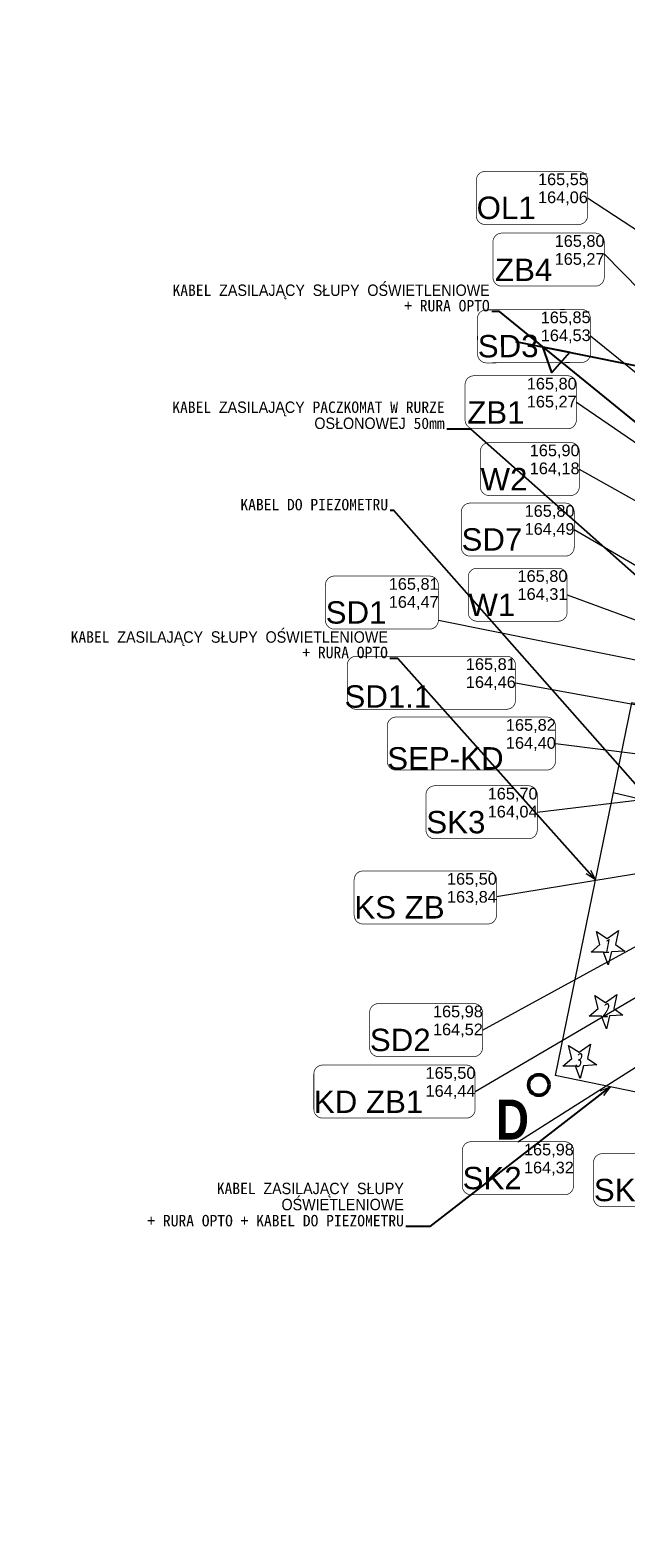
# Model space of a CAD drawing. Header units: metres. Extents: x -94 to 293, y -795 to -637.
# Tile 2 of 48: x -11 to 15, y -735 to -670. Entities that reach past the tile are written whole.
import ezdxf
from ezdxf.lldxf.tags import DXFTag
from ezdxf.xclip import XClip

# ---------------------------------------------------------------- set-up
doc = ezdxf.new("R2010")
doc.units = ezdxf.units.M
doc.header["$MEASUREMENT"] = 0
doc.header["$XCLIPFRAME"] = 0
for name, color, linetype, lineweight, true_color in [('0_Nr_pióra__201', 7, 'Continuous', 5, 0x595959), ('_e_elektryka_Nr_pióra__218', 7, 'Continuous', 15, 0xd90005), ('PZT DRZEWA NOWE NASADZENIA _Nr_pióra__78', 7, 'Continuous', 13, 0x00bb5e), ('PZT_Nr_pióra__201', 7, 'Continuous', 5, 0x595959), ('PZT_Nr_pióra__214', 7, 'Continuous', 50, 0xac060b)]:
    doc.layers.add(name, color=color, linetype=linetype, lineweight=lineweight, true_color=true_color)
for name, color, linetype, lineweight in [('0_Nr_pióra__85', 7, 'Continuous', 13), ('Mapa Poniatowa - do zatwierdzenia (3)_39_0_Nr_pióra__1', 7, 'Continuous', 13), ('PZT_Nr_pióra__1', 7, 'Continuous', 13), ('PZT_Nr_pióra__21', 7, 'Continuous', 25), ('PZT_Nr_pióra__85', 7, 'Continuous', 13)]:
    doc.layers.add(name, color=color, linetype=linetype, lineweight=lineweight)
doc.layers.add('IS_Węzeł_sieci_kanalizacyjnej_-_opisy', color=7, linetype='Continuous')
doc.layers.add('PZT MDCP', color=7, linetype='Continuous')
doc.styles.add('GENERATED_STYLE_10', font='msgothic.ttc')
doc.styles.add('GENERATED_STYLE_5', font='txt')
doc.styles.add('GENERATED_STYLE_9', font='msgothic.ttc')
tags = doc.linetypes.add('SOLID', pattern=[10, 10, 0]).pattern_tags.tags
tags[6:7] = [DXFTag(74, 4), DXFTag(75, 0), DXFTag(340, '0'), DXFTag(46, 0.0), DXFTag(50, 0.0), DXFTag(44, 0.0), DXFTag(45, 0.0)]
tags[4:5] = [DXFTag(74, 4), DXFTag(75, 0), DXFTag(340, '0'), DXFTag(46, 0.0), DXFTag(50, 0.0), DXFTag(44, 0.0), DXFTag(45, 0.0)]
doc.dimstyles.new('GENERATED_STYLE__3', dxfattribs={"dimtxt": 0.18, "dimasz": 0.456, "dimexe": 0.18, "dimexo": 0.0625, "dimgap": 0.09, "dimtad": 0, "dimtih": 1, "dimtoh": 1, "dimdec": 4, "dimzin": 0, "dimdsep": 46, "dimcen": 0.09, "dimadec": 0, "dimazin": 0, "dimtfac": 1, "dimtdec": 4, "dimtmove": 0, "dimatfit": 3, "dimldrblk": 'ARROWHEAD_3', "dimfxl": 1, "dimtolj": 1, "dimtzin": 0, "dimarcsym": 0})
picture_1 = doc.add_image_def('image1.tif', size_in_pixel=(3509, 6496))

# ---------------------------------------------------------------- blocks, each defined once
blk = doc.blocks.new('Rysunek_1_39', base_point=(43.899, -710.766))
at = {"layer": 'Mapa Poniatowa - do zatwierdzenia (3)_39_0_Nr_pióra__1'}
image = blk.add_image(picture_1, insert=(-93.597, -636.506), size_in_units=(148.519, 274.99), rotation=-90, dxfattribs=at)
image.set_boundary_path([(-0.5, -0.5), (3508.5, 6495.5)])
blk = doc.blocks.new('ARROWHEAD_3')
at = {"color": 0, "linetype": 'Continuous', "lineweight": 0}
blk.add_line((0, 0), (-1, 0), dxfattribs=at)
at = {"color": 0, "linetype": 'Continuous', "lineweight": 0, "flags": 128}
blk.add_lwpolyline([(-1, 0.2679), (0, 0), (-1, -0.2679)], dxfattribs=at)

msp = doc.modelspace()

# ---------------------------------------------------------------- linework, layer by layer
at = {"layer": '_e_elektryka_Nr_pióra__218', "linetype": 'Continuous', "flags": 128}
for points in [[(16.577, -699.211), (15.303, -698.949), (11.954, -715.252)], [(14.499, -702.861), (21.957, -704.636)], [(34.854, -719.956), (11.954, -715.252)]]:
    msp.add_lwpolyline(points, dxfattribs=at)
at = {"layer": 'IS_Węzeł_sieci_kanalizacyjnej_-_opisy', "linetype": 'SOLID', "lineweight": 20, "ltscale": 10}
for p, q in [((13.374, -676.853), (25.619, -684.895)), ((14.103, -679.295), (30.968, -696.604)), ((13.497, -682.888), (32.653, -698.357)), ((12.884, -685.794), (26.993, -695.43)), ((13.012, -688.715), (31.971, -699.383)), ((12.788, -691.365), (23.354, -697.506)), ((12.479, -694.213), (18.8, -696.551)), ((6.843, -695.333), (26.602, -699.304)), ((10.218, -698.066), (26.268, -700.975)), ((8.777, -713.264), (32.211, -700.455)), ((11.969, -700.727), (25.971, -702.466)), ((11.172, -703.734), (19.882, -702.678)), ((10.324, -718.148), (30.794, -705.17)), ((9.389, -707.425), (19.204, -705.803)), ((8.454, -715.955), (25.269, -706.078))]:
    msp.add_line(p, q, dxfattribs=at)
at = {"layer": 'IS_Węzeł_sieci_kanalizacyjnej_-_opisy', "linetype": 'SOLID', "ltscale": 10}
for points in [[(8.891, -678.013, 0.03, 0.03, 0), (12.988, -678.013, 0.03, 0.03, 0.414214), (13.374, -677.626, 0.03, 0.03, 0), (13.374, -676.079, 0.03, 0.03, 0.414214), (12.988, -675.693, 0.03, 0.03, 0), (8.891, -675.693, 0.03, 0.03, 0.414214), (8.504, -676.079, 0.03, 0.03, 0), (8.504, -677.626, 0.03, 0.03, 0.414214), (8.891, -678.013, 0.03, 0.03, 0)], [(9.62, -680.712, 0.03, 0.03, 0), (13.716, -680.712, 0.03, 0.03, 0.414214), (14.103, -680.326, 0.03, 0.03, 0), (14.103, -678.779, 0.03, 0.03, 0.414214), (13.716, -678.392, 0.03, 0.03, 0), (9.62, -678.392, 0.03, 0.03, 0.414214), (9.233, -678.779, 0.03, 0.03, 0), (9.233, -680.326, 0.03, 0.03, 0.414214), (9.62, -680.712, 0.03, 0.03, 0)], [(8.949, -684.069, 0.03, 0.03, 0), (13.116, -684.05, 0.03, 0.03, 0.414214), (13.5, -683.661, 0.03, 0.03, 0), (13.493, -682.114, 0.03, 0.03, 0.414214), (13.105, -681.73, 0.03, 0.03, 0), (8.938, -681.749, 0.03, 0.03, 0.414214), (8.553, -682.138, 0.03, 0.03, 0), (8.56, -683.684, 0.03, 0.03, 0.414214), (8.949, -684.069, 0.03, 0.03, 0)], [(8.401, -686.954, 0.03, 0.03, 0), (12.498, -686.954, 0.03, 0.03, 0.414214), (12.884, -686.567, 0.03, 0.03, 0), (12.884, -685.021, 0.03, 0.03, 0.414214), (12.498, -684.634, 0.03, 0.03, 0), (8.401, -684.634, 0.03, 0.03, 0.414214), (8.014, -685.021, 0.03, 0.03, 0), (8.014, -686.567, 0.03, 0.03, 0.414214), (8.401, -686.954, 0.03, 0.03, 0)], [(9.069, -689.875, 0.03, 0.03, 0), (12.626, -689.875, 0.03, 0.03, 0.414214), (13.012, -689.488, 0.03, 0.03, 0), (13.012, -687.941, 0.03, 0.03, 0.414214), (12.626, -687.555, 0.03, 0.03, 0), (9.069, -687.555, 0.03, 0.03, 0.414214), (8.682, -687.941, 0.03, 0.03, 0), (8.682, -689.488, 0.03, 0.03, 0.414214), (9.069, -689.875, 0.03, 0.03, 0)], [(8.235, -692.525, 0.03, 0.03, 0), (12.402, -692.525, 0.03, 0.03, 0.414214), (12.788, -692.138, 0.03, 0.03, 0), (12.788, -690.591, 0.03, 0.03, 0.414214), (12.402, -690.205, 0.03, 0.03, 0), (8.235, -690.205, 0.03, 0.03, 0.414214), (7.848, -690.591, 0.03, 0.03, 0), (7.848, -692.138, 0.03, 0.03, 0.414214), (8.235, -692.525, 0.03, 0.03, 0)], [(8.536, -695.373, 0.03, 0.03, 0), (12.093, -695.373, 0.03, 0.03, 0.414214), (12.479, -694.986, 0.03, 0.03, 0), (12.479, -693.44, 0.03, 0.03, 0.414214), (12.093, -693.053, 0.03, 0.03, 0), (8.536, -693.053, 0.03, 0.03, 0.414214), (8.149, -693.44, 0.03, 0.03, 0), (8.149, -694.986, 0.03, 0.03, 0.414214), (8.536, -695.373, 0.03, 0.03, 0)], [(2.289, -695.719, 0.03, 0.03, 0), (6.456, -695.719, 0.03, 0.03, 0.414214), (6.843, -695.333, 0.03, 0.03, 0), (6.843, -693.786, 0.03, 0.03, 0.414214), (6.456, -693.399, 0.03, 0.03, 0), (2.289, -693.399, 0.03, 0.03, 0.414214), (1.903, -693.786, 0.03, 0.03, 0), (1.903, -695.333, 0.03, 0.03, 0.414214), (2.289, -695.719, 0.03, 0.03, 0)], [(3.244, -699.226, 0.03, 0.03, 0), (9.831, -699.226, 0.03, 0.03, 0.414214), (10.218, -698.839, 0.03, 0.03, 0), (10.218, -697.292, 0.03, 0.03, 0.414214), (9.831, -696.906, 0.03, 0.03, 0), (3.244, -696.906, 0.03, 0.03, 0.414214), (2.858, -697.292, 0.03, 0.03, 0), (2.858, -698.839, 0.03, 0.03, 0.414214), (3.244, -699.226, 0.03, 0.03, 0)], [(4.996, -701.887, 0.03, 0.03, 0), (11.583, -701.887, 0.03, 0.03, 0.414214), (11.969, -701.501, 0.03, 0.03, 0), (11.969, -699.954, 0.03, 0.03, 0.414214), (11.583, -699.567, 0.03, 0.03, 0), (4.996, -699.567, 0.03, 0.03, 0.414214), (4.609, -699.954, 0.03, 0.03, 0), (4.609, -701.501, 0.03, 0.03, 0.414214), (4.996, -701.887, 0.03, 0.03, 0)], [(6.689, -704.894, 0.03, 0.03, 0), (10.786, -704.894, 0.03, 0.03, 0.414214), (11.172, -704.507, 0.03, 0.03, 0), (11.172, -702.961, 0.03, 0.03, 0.414214), (10.786, -702.574, 0.03, 0.03, 0), (6.689, -702.574, 0.03, 0.03, 0.414214), (6.302, -702.961, 0.03, 0.03, 0), (6.302, -704.507, 0.03, 0.03, 0.414214), (6.689, -704.894, 0.03, 0.03, 0)], [(3.546, -708.622, 0.03, 0.03, 0), (9.003, -708.622, 0.03, 0.03, 0.414214), (9.389, -708.235, 0.03, 0.03, 0), (9.389, -706.689, 0.03, 0.03, 0.414214), (9.003, -706.302, 0.03, 0.03, 0), (3.546, -706.302, 0.03, 0.03, 0.414214), (3.159, -706.689, 0.03, 0.03, 0), (3.159, -708.235, 0.03, 0.03, 0.414214), (3.546, -708.622, 0.03, 0.03, 0)], [(4.224, -714.424, 0.03, 0.03, 0), (8.391, -714.424, 0.03, 0.03, 0.414214), (8.777, -714.037, 0.03, 0.03, 0), (8.777, -712.491, 0.03, 0.03, 0.414214), (8.391, -712.104, 0.03, 0.03, 0), (4.224, -712.104, 0.03, 0.03, 0.414214), (3.837, -712.491, 0.03, 0.03, 0), (3.837, -714.037, 0.03, 0.03, 0.414214), (4.224, -714.424, 0.03, 0.03, 0)], [(1.781, -717.115, 0.03, 0.03, 0), (8.067, -717.115, 0.03, 0.03, 0.414214), (8.454, -716.729, 0.03, 0.03, 0), (8.454, -715.182, 0.03, 0.03, 0.414214), (8.067, -714.795, 0.03, 0.03, 0), (1.781, -714.795, 0.03, 0.03, 0.414214), (1.394, -715.182, 0.03, 0.03, 0), (1.394, -716.729, 0.03, 0.03, 0.414214), (1.781, -717.115, 0.03, 0.03, 0)], [(8.276, -720.468, 0.03, 0.03, 0), (12.373, -720.468, 0.03, 0.03, 0.414214), (12.759, -720.081, 0.03, 0.03, 0), (12.759, -718.534, 0.03, 0.03, 0.414214), (12.373, -718.148, 0.03, 0.03, 0), (8.276, -718.148, 0.03, 0.03, 0.414214), (7.889, -718.534, 0.03, 0.03, 0), (7.889, -720.081, 0.03, 0.03, 0.414214), (8.276, -720.468, 0.03, 0.03, 0)], [(14.02, -720.991, 0.03, 0.03, 0), (18.117, -720.991, 0.03, 0.03, 0.414214), (18.504, -720.605, 0.03, 0.03, 0), (18.504, -719.058, 0.03, 0.03, 0.414214), (18.117, -718.671, 0.03, 0.03, 0), (14.02, -718.671, 0.03, 0.03, 0.414214), (13.634, -719.058, 0.03, 0.03, 0), (13.634, -720.605, 0.03, 0.03, 0.414214), (14.02, -720.991, 0.03, 0.03, 0)]]:
    msp.add_lwpolyline(points, format="xyseb", dxfattribs=at)
at = {"layer": 'PZT DRZEWA NOWE NASADZENIA _Nr_pióra__78', "linetype": 'Continuous', "flags": 128}
for points in [[(14.067, -709.859), (13.524, -709.859), (13.915, -709.524), (13.768, -708.955), (14.235, -709.249), (14.729, -708.9), (14.603, -709.516), (15.003, -709.804), (14.418, -709.84), (14.281, -710.402)], [(13.986, -712.66), (13.443, -712.66), (13.834, -712.325), (13.687, -711.756), (14.154, -712.05), (14.648, -711.701), (14.522, -712.316), (14.922, -712.605), (14.337, -712.641), (14.2, -713.203)], [(12.84, -714.845), (12.297, -714.845), (12.688, -714.509), (12.541, -713.941), (13.008, -714.235), (13.502, -713.885), (13.376, -714.501), (13.775, -714.79), (13.191, -714.825), (13.054, -715.387)]]:
    msp.add_lwpolyline(points, close=True, dxfattribs=at)
at = {"layer": 'PZT_Nr_pióra__21', "linetype": 'Continuous', "flags": 128}
msp.add_lwpolyline([(10.226, -683.129), (74.585, -696.033)], dxfattribs=at)
msp.add_lwpolyline([(12.596, -683.604), (11.807, -684.489), (11.419, -683.369)], close=True, dxfattribs=at)
at = {"layer": 'PZT_Nr_pióra__214', "linetype": 'Continuous'}
msp.add_circle((11.237, -715.665), 0.45, dxfattribs=at)

# ---------------------------------------------------------------- block references
at = {"layer": 'PZT MDCP', "linetype": 'Continuous'}
ref = msp.add_blockref('Rysunek_1_39', (43.899, -710.766), dxfattribs=at)
XClip(ref).set_block_clipping_path([(-93.5966232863, -785.025747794), (181.3936544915, -636.5063033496)])

# ---------------------------------------------------------------- texts
at = {"layer": '0_Nr_pióra__201', "linetype": 'Continuous', "insert": (9.092, -681.825), "char_height": 0.5, "attachment_point": 9, "line_spacing_factor": 0.811626, "style": 'GENERATED_STYLE_9'}
msp.add_mtext('\\A1;{\\fMS Gothic|b0|i0|c238|p49;KABEL ZASILAJĄCY SŁUPY OŚWIETLENIOWE\\P\\fMS Gothic|b0|i0|c238|p49;+ RURA OPTO}', dxfattribs=at)
at = {"layer": 'IS_Węzeł_sieci_kanalizacyjnej_-_opisy', "linetype": 'SOLID', "ltscale": 10}
for s, insert, char_height, attachment_point in [('\\fArial|b0|i0;165,55', (11.204, -676.388), 0.5112, 7), ('\\fArial|b0|i0;OL1', (11.104, -677.787), 0.9792, 9), ('\\fArial|b0|i0;164,06', (11.204, -676.568), 0.5112, 1), ('{\\fArial|b0|i0|c0|p0;165,80}', (11.933, -679.087), 0.5112, 7), ('{\\fArial|b0|i0|c0|p0;165,27}', (11.933, -679.267), 0.5112, 1), ('{\\fArial|b0|i0|c0|p0;ZB4}', (11.833, -680.486), 0.9792, 9), ('{\\fArial|b0|i0|c0|p0;165,80}', (10.714, -685.329), 0.5112, 7), ('{\\fArial|b0|i0|c0|p0;ZB1}', (10.614, -686.728), 0.9792, 9), ('{\\fArial|b0|i0|c0|p0;165,27}', (10.714, -685.509), 0.5112, 1), ('\\fArial|b0|i0;165,90', (10.842, -688.249), 0.5112, 7), ('\\fArial|b0|i0;W2', (10.742, -689.649), 0.9792, 9), ('\\fArial|b0|i0;164,18', (10.842, -688.429), 0.5112, 1), ('\\fArial|b0|i0;165,80', (10.618, -690.9), 0.5112, 7), ('\\fArial|b0|i0;SD7', (10.518, -692.299), 0.9792, 9), ('\\fArial|b0|i0;164,49', (10.618, -691.08), 0.5112, 1), ('\\fArial|b0|i0;165,80', (10.309, -693.748), 0.5112, 7), ('\\fArial|b0|i0;165,81', (4.673, -694.094), 0.5112, 7), ('\\fArial|b0|i0;164,31', (10.309, -693.928), 0.5112, 1), ('\\fArial|b0|i0;SD1', (4.573, -695.493), 0.9792, 9), ('\\fArial|b0|i0;164,47', (4.673, -694.274), 0.5112, 1), ('\\fArial|b0|i0;W1', (10.209, -695.147), 0.9792, 9), ('{\\fArial|b0|i0|c0|p0;165,81}', (8.048, -697.601), 0.5112, 7), ('{\\fArial|b0|i0|c0|p0;164,46}', (8.048, -697.781), 0.5112, 1), ('{\\fArial|b0|i0|c0|p0;SD1.1}', (6.537, -699.17), 0.9792, 9), ('\\fArial|b0|i0;165,82', (9.799, -700.262), 0.5112, 7), ('{\\fArial|b0|i0|c0|p0;164,40}', (9.799, -700.442), 0.5112, 1), ('\\fArial|b0|i0;SEP-KD', (9.699, -701.877), 0.9792, 9), ('\\fArial|b0|i0;165,70', (9.002, -703.269), 0.5112, 7), ('\\fArial|b0|i0;SK3', (8.902, -704.668), 0.9792, 9), ('\\fArial|b0|i0;164,04', (9.002, -703.449), 0.5112, 1), ('\\fArial|b0|i0;165,50', (7.219, -706.997), 0.5112, 7), ('\\fArial|b0|i0;163,84', (7.219, -707.177), 0.5112, 1), ('\\fArial|b0|i0;KS ZB', (7.119, -708.396), 0.9792, 9), ('\\fArial|b0|i0;165,98', (6.607, -712.799), 0.5112, 7), ('\\fArial|b0|i0;164,52', (6.607, -712.979), 0.5112, 1), ('\\fArial|b0|i0;SD2', (6.507, -714.198), 0.9792, 9), ('\\fArial|b0|i0;165,50', (6.284, -715.49), 0.5112, 7), ('\\fArial|b0|i0;164,44', (6.284, -715.67), 0.5112, 1), ('\\fArial|b0|i0;KD ZB1', (6.184, -716.889), 0.9792, 9), ('\\fArial|b0|i0;165,98', (10.589, -718.842), 0.5112, 7), ('\\fArial|b0|i0;164,32', (10.589, -719.022), 0.5112, 1), ('\\fArial|b0|i0;SK2', (10.489, -720.242), 0.9792, 9), ('\\fArial|b0|i0;SK1', (16.234, -720.765), 0.9792, 9)]:
    msp.add_mtext(s, dxfattribs=dict(at, insert=insert, char_height=char_height, attachment_point=attachment_point))
at = {"layer": 'IS_Węzeł_sieci_kanalizacyjnej_-_opisy', "linetype": 'SOLID', "ltscale": 10, "rotation": 0.27106}
for s, insert, char_height, attachment_point in [('\\fArial|b0|i0;165,85', (11.325, -682.433), 0.5112, 7), ('\\fArial|b0|i0;164,53', (11.325, -682.613), 0.5112, 1), ('\\fArial|b0|i0;SD3', (11.231, -683.832), 0.9792, 9)]:
    msp.add_mtext(s, dxfattribs=dict(at, insert=insert, char_height=char_height, attachment_point=attachment_point))
at = {"layer": 'PZT DRZEWA NOWE NASADZENIA _Nr_pióra__78', "linetype": 'Continuous', "char_height": 0.625, "attachment_point": 9, "style": 'GENERATED_STYLE_10'}
for s, insert in [('\\A1;{\\W0.700000x;\\fMS Gothic|b0|i1|c238|p49;1}', (14.343, -709.892)), ('\\A1;{\\W0.700000x;\\fMS Gothic|b0|i1|c238|p49;2}', (14.283, -712.699)), ('\\A1;{\\W0.700000x;\\fMS Gothic|b0|i1|c238|p49;3}', (13.106, -714.89))]:
    msp.add_mtext(s, dxfattribs=dict(at, insert=insert))
at = {"layer": 'PZT_Nr_pióra__1', "linetype": 'Continuous', "insert": (30.256, -669.524), "char_height": 0.5, "attachment_point": 9, "style": 'GENERATED_STYLE_9'}
msp.add_mtext('\\A1;{\\fMS Gothic|b0|i0|c238|p49;KABEL ZASILAJĄCY I STEROWNICZY DO PYLONU}', dxfattribs=at)
at = {"layer": 'PZT_Nr_pióra__201', "linetype": 'Continuous', "char_height": 0.5, "width": 12.24291, "attachment_point": 9, "style": 'GENERATED_STYLE_9'}
for s, insert, line_spacing_factor in [('\\A1;{\\fMS Gothic|b0|i0|c238|p49;KABEL ZASILAJĄCY PACZKOMAT W RURZE OSŁONOWEJ 50mm}', (7.118, -686.971), 0.843332), ('\\A1;{\\fMS Gothic|b0|i0|c238|p49;KABEL ZASILAJĄCY SŁUPY OŚWIETLENIOWE \\P\\fMS Gothic|b0|i0|c238|p49;+ RURA OPTO + KABEL DO PIEZOMETRU}', (5.334, -721.86), 0.845178)]:
    msp.add_mtext(s, dxfattribs=dict(at, insert=insert, line_spacing_factor=line_spacing_factor))
at = {"layer": 'PZT_Nr_pióra__201', "linetype": 'Continuous', "insert": (4.643, -690.529), "char_height": 0.5, "attachment_point": 9, "style": 'GENERATED_STYLE_9'}
msp.add_mtext('\\A1;{\\fMS Gothic|b0|i0|c238|p49;KABEL DO PIEZOMETRU}', dxfattribs=at)
at = {"layer": 'PZT_Nr_pióra__201', "linetype": 'Continuous', "insert": (4.635, -696.999), "char_height": 0.5, "attachment_point": 9, "line_spacing_factor": 0.811626, "style": 'GENERATED_STYLE_9'}
msp.add_mtext('\\A1;{\\fMS Gothic|b0|i0|c238|p49;KABEL ZASILAJĄCY SŁUPY OŚWIETLENIOWE\\P\\fMS Gothic|b0|i0|c238|p49;+ RURA OPTO}', dxfattribs=at)
at = {"layer": 'PZT_Nr_pióra__214', "linetype": 'Continuous', "insert": (10.087, -716.303), "char_height": 1.75, "width": 1.25, "attachment_point": 2, "style": 'GENERATED_STYLE_5'}
msp.add_mtext('\\A1;{\\fArial Narrow|b1|i0|c238|p34;D}', dxfattribs=at)

# ---------------------------------------------------------------- leaders
at = {"layer": '0_Nr_pióra__85', "linetype": 'Continuous', "annotation_type": 0, "has_hookline": 1, "hookline_direction": 1, "text_width": 11.637}
msp.add_leader([(18.764, -689.356), (9.526, -681.825), (9.182, -681.825)], dimstyle='GENERATED_STYLE__3', dxfattribs=at)
at = {"layer": 'PZT_Nr_pióra__1', "linetype": 'Continuous', "annotation_type": 0, "has_hookline": 1, "hookline_direction": 1, "text_width": 6.109}
msp.add_leader([(16.131, -703.25), (4.9, -690.529), (4.733, -690.529)], dimstyle='GENERATED_STYLE__3', dxfattribs=at)
at = {"layer": 'PZT_Nr_pióra__201', "linetype": 'Continuous', "annotation_type": 0, "has_hookline": 1, "hookline_direction": 1}
for points, text_width in [([(28.63, -705.002), (8.26, -686.971), (7.208, -686.971)], 10.987), ([(14.357, -715.745), (6.475, -721.86), (5.424, -721.86)], 11.637)]:
    msp.add_leader(points, dimstyle='GENERATED_STYLE__3', dxfattribs=dict(at, text_width=text_width))
at = {"layer": 'PZT_Nr_pióra__85', "linetype": 'Continuous', "annotation_type": 0, "has_hookline": 1, "hookline_direction": 1, "text_width": 11.637}
msp.add_leader([(13.714, -706.684), (5.069, -696.999), (4.725, -696.999)], dimstyle='GENERATED_STYLE__3', dxfattribs=at)

doc.saveas('drawing.dxf')
